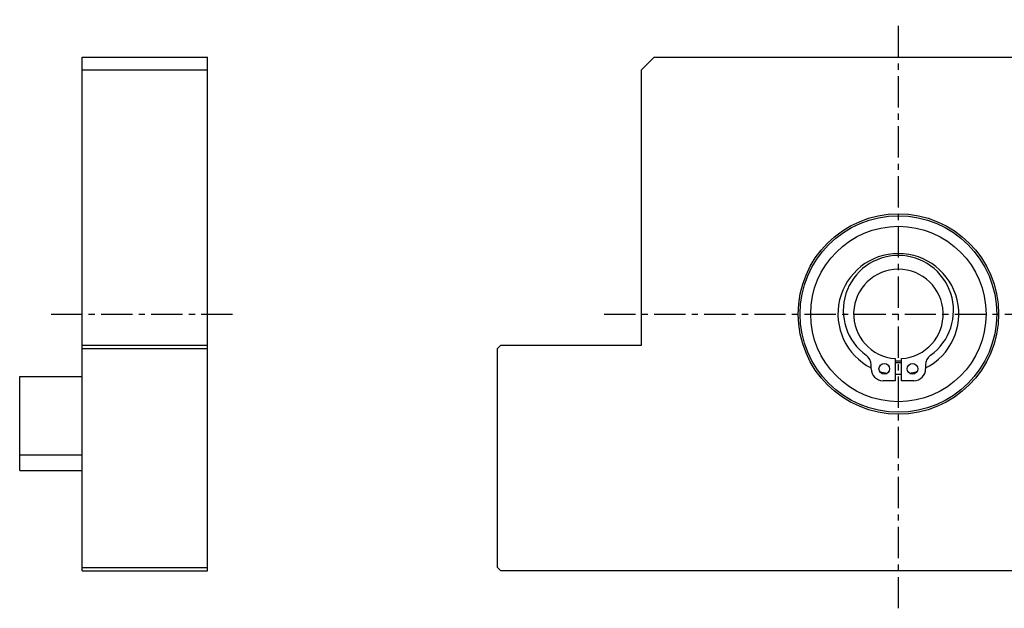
# Model space of a CAD drawing. Header units: millimetres. Extents: x 1762 to 2290, y 1043 to 1416.
# Tile 2 of 3: x 2033 to 2190, y 1132 to 1226. Entities that reach past the tile are written whole.
import ezdxf

# ---------------------------------------------------------------- set-up
doc = ezdxf.new("R2010")
doc.units = ezdxf.units.MM
doc.linetypes.add('CENTER', pattern=[2, 1.25, -0.25, 0.25, -0.25])
doc.layers.add('S1', color=1, linetype='CENTER')

msp = doc.modelspace()

# ---------------------------------------------------------------- linework, layer by layer
for p, q in [((2042.767655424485, 1219.930012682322), (2062.767655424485, 1219.930012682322)), ((2042.767655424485, 1217.930012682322), (2042.767655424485, 1219.930012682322)), ((2062.767655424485, 1217.930012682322), (2062.767655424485, 1219.930012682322)), ((2132.060331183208, 1217.930012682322), (2134.060331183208, 1219.930012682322)), ((2134.060331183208, 1219.930012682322), (2212.060331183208, 1219.930012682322)), ((2042.767655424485, 1217.930012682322), (2062.767655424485, 1217.930012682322)), ((2042.767655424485, 1173.930012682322), (2042.767655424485, 1217.930012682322)), ((2062.767655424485, 1173.930012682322), (2062.767655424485, 1217.930012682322)), ((2132.060331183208, 1173.930012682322), (2132.060331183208, 1217.930012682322)), ((2042.767655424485, 1173.430012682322), (2042.767655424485, 1173.930012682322)), ((2042.767655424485, 1173.930012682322), (2062.767655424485, 1173.930012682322)), ((2042.767655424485, 1138.430012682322), (2042.767655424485, 1173.430012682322)), ((2042.767655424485, 1173.430012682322), (2062.767655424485, 1173.430012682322)), ((2062.767655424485, 1173.430012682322), (2062.767655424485, 1173.930012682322)), ((2062.767655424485, 1138.430012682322), (2062.767655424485, 1173.430012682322)), ((2109.060331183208, 1173.430012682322), (2109.560331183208, 1173.930012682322)), ((2109.060331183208, 1138.430012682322), (2109.060331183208, 1173.430012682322)), ((2109.560331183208, 1173.930012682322), (2132.060331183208, 1173.930012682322)), ((2172.560331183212, 1171.797516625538), (2172.560331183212, 1168.28001268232)), ((2173.560331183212, 1168.28001268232), (2173.560331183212, 1171.797516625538)), ((2168.710331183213, 1170.180012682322), (2168.710331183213, 1170.795111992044)), ((2177.41033118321, 1170.795111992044), (2177.41033118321, 1170.180012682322)), ((2032.767655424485, 1156.430012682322), (2032.767655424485, 1168.930012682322)), ((2032.767655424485, 1168.930012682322), (2042.767655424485, 1168.930012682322)), ((2172.560331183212, 1168.28001268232), (2170.610331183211, 1168.28001268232)), ((2173.060331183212, 1169.28001268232), (2172.560331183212, 1169.292974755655)), ((2173.560331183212, 1169.292974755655), (2173.060331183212, 1169.28001268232)), ((2175.510331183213, 1168.28001268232), (2173.560331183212, 1168.28001268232)), ((2032.767655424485, 1156.430012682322), (2042.767655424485, 1156.430012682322)), ((2032.767655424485, 1153.930012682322), (2032.767655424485, 1156.430012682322)), ((2032.767655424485, 1153.930012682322), (2042.767655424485, 1153.930012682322)), ((2042.767655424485, 1137.930012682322), (2042.767655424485, 1138.430012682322)), ((2042.767655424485, 1138.430012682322), (2062.767655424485, 1138.430012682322)), ((2062.767655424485, 1137.930012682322), (2062.767655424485, 1138.430012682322)), ((2109.560331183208, 1137.930012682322), (2109.060331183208, 1138.430012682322)), ((2042.767655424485, 1137.930012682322), (2062.767655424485, 1137.930012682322)), ((2236.560331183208, 1137.930012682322), (2109.560331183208, 1137.930012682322))]:
    msp.add_line(p, q)
at = {"flags": 128}
msp.add_lwpolyline([(2173.560331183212, 1171.146054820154), (2173.060331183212, 1171.130012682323), (2172.560331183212, 1171.146054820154)], dxfattribs=at)
for centre, radius in [((2173.060331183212, 1178.930012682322), 16), ((2173.060331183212, 1178.930012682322), 15.69999999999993), ((2173.060331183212, 1178.930012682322), 14), ((2170.810331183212, 1170.180012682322), 0.8500000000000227), ((2175.310331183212, 1170.180012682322), 0.8500000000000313)]:
    msp.add_circle(centre, radius)
for centre, radius, start, end in [((2173.060331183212, 1178.930012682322), 9.649999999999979, 296.793559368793, 243.206440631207), ((2173.060331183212, 1179.480012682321), 8.800000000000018, 305.7402921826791, 234.2597078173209), ((2173.060331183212, 1178.930012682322), 7.149999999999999, 274.009970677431, 265.990029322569), ((2166.810331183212, 1170.795111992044), 1.900000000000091, 0, 54.2597078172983), ((2173.060331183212, 1178.930012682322), 7.500000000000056, 266.1774462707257, 273.8225537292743), ((2179.310331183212, 1170.795111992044), 1.900000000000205, 125.7402921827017, 180), ((2170.610331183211, 1170.180012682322), 1.90000000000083, 180, 270), ((2173.060331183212, 1178.930012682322), 9.649999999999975, 251.9804094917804, 259.1780442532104), ((2173.060331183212, 1178.930012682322), 9.649999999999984, 280.8219557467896, 288.0195905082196), ((2175.510331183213, 1170.180012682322), 1.90000000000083, 270, 0)]:
    msp.add_arc(centre, radius, start, end)
at = {"layer": 'S1', "ltscale": 4}
for p, q in [((2173.060331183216, 1131.930012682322), (2173.060331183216, 1225.930012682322)), ((2037.767655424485, 1178.930012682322), (2067.767655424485, 1178.930012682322)), ((2126.060331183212, 1178.930012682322), (2220.060331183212, 1178.930012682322))]:
    msp.add_line(p, q, dxfattribs=at)

doc.saveas('drawing.dxf')
